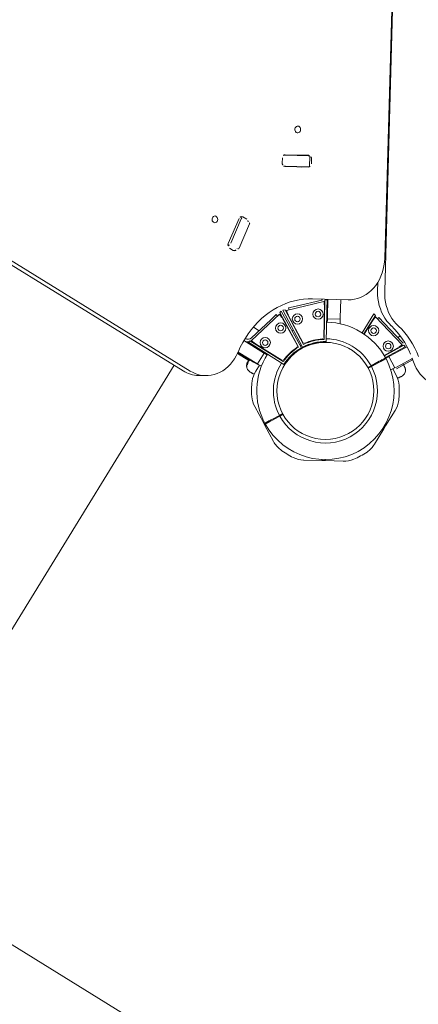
# Model space of a CAD drawing. Extents: x 5459245 to 5462690, y 5971016 to 5972523.
# Tile 55 of 136: x 5462443.643 to 5462444.112, y 5972213.861 to 5972215.018. Entities that reach past the tile are written whole.
import ezdxf

# ---------------------------------------------------------------- set-up
doc = ezdxf.new("R2010")
doc.units = 0
doc.layers.add('A_MAŁA ARCHITEKTURA', color=195, linetype='CONTINUOUS', lineweight=9)

# ---------------------------------------------------------------- blocks, each defined once
blk = doc.blocks.new('MEGA')
at = {"layer": 'A_MAŁA ARCHITEKTURA'}
for p, q in [((5462444.5612, 5972220.615), (5462444.5612, 5972216.3794)), ((5462445.2411, 5972218.6114), (5462445.2411, 5972217.8298)), ((5462445.2452, 5972218.6042), (5462445.2452, 5972217.8226)), ((5462445.4448, 5972217.677), (5462446.1457, 5972218.0817)), ((5462445.4778, 5972217.6972), (5462446.1548, 5972218.0881)), ((5462445.4281, 5972217.8676), (5462445.3961, 5972217.863)), ((5462445.3983, 5972217.8607), (5462445.4289, 5972217.8652)), ((5462445.4319, 5972217.8595), (5462445.4319, 5972217.8647)), ((5462445.5151, 5972217.8615), (5462445.5099, 5972217.8585)), ((5462445.519, 5972217.8617), (5462445.5201, 5972217.8598)), ((5462445.5341, 5972217.8366), (5462445.5202, 5972217.8606)), ((5462445.3923, 5972217.859), (5462445.3923, 5972217.8538)), ((5462445.3961, 5972217.8509), (5462445.3968, 5972217.851)), ((5462445.3983, 5972217.8495), (5462445.4289, 5972217.8539)), ((5462445.5089, 5972217.8534), (5462445.5078, 5972217.8553)), ((5462445.5081, 5972217.8536), (5462445.522, 5972217.8296)), ((5462445.5221, 5972217.8304), (5462445.5089, 5972217.8534)), ((5462445.5333, 5972217.8369), (5462445.5201, 5972217.8598)), ((5462444.6231, 5972217.8423), (5462444.8945, 5972217.8423)), ((5462444.8945, 5972217.8423), (5462445.2411, 5972217.8423)), ((5462445.5229, 5972217.829), (5462445.5221, 5972217.8304)), ((5462445.5234, 5972217.8291), (5462445.5338, 5972217.8351)), ((5462445.5271, 5972217.8287), (5462445.5323, 5972217.8317)), ((5462445.5333, 5972217.8369), (5462445.5342, 5972217.8354)), ((5462445.2458, 5972217.8118), (5462445.2499, 5972217.8046)), ((5462445.2918, 5972217.7862), (5462445.2918, 5972217.7704)), ((5462445.2937, 5972217.7864), (5462445.2931, 5972217.7863)), ((5462445.2932, 5972217.7647), (5462445.2932, 5972217.7863)), ((5462445.2937, 5972217.7864), (5462445.2937, 5972217.7607)), ((5462445.3086, 5972217.7877), (5462445.3086, 5972217.7607)), ((5462445.3094, 5972217.7329), (5462445.3097, 5972217.7821)), ((5462445.3097, 5972217.7821), (5462445.3121, 5972217.7814)), ((5462445.3116, 5972217.7877), (5462445.3116, 5972217.7874)), ((5462445.3121, 5972217.7814), (5462445.3119, 5972217.7353)), ((5462445.3133, 5972217.7798), (5462445.3125, 5972217.777)), ((5462445.3133, 5972217.7799), (5462445.3133, 5972217.78)), ((5462445.3133, 5972217.78), (5462445.357, 5972217.7683)), ((5462445.346, 5972217.7736), (5462445.316, 5972217.7816)), ((5462445.328, 5972217.7784), (5462445.328, 5972217.7864)), ((5462445.2846, 5972217.7693), (5462445.2846, 5972217.7689)), ((5462445.2846, 5972217.7693), (5462445.2848, 5972217.7693)), ((5462445.2848, 5972217.769), (5462445.2846, 5972217.7689)), ((5462445.2846, 5972217.7689), (5462445.2846, 5972217.7689)), ((5462445.2852, 5972217.7697), (5462445.2847, 5972217.7694)), ((5462445.2855, 5972217.7698), (5462445.2853, 5972217.7697)), ((5462445.2857, 5972217.7699), (5462445.2854, 5972217.7698)), ((5462445.2854, 5972217.7698), (5462445.2854, 5972217.7698)), ((5462445.286, 5972217.77), (5462445.2858, 5972217.77)), ((5462445.2859, 5972217.77), (5462445.2859, 5972217.7699)), ((5462445.286, 5972217.77), (5462445.286, 5972217.77)), ((5462445.2862, 5972217.77), (5462445.2869, 5972217.7702)), ((5462445.2865, 5972217.7698), (5462445.2862, 5972217.7696)), ((5462445.2864, 5972217.77), (5462445.2864, 5972217.7696)), ((5462445.2864, 5972217.77), (5462445.2864, 5972217.77)), ((5462445.2864, 5972217.77), (5462445.2865, 5972217.7699)), ((5462445.2864, 5972217.7696), (5462445.2864, 5972217.7696)), ((5462445.2865, 5972217.7696), (5462445.2864, 5972217.7696)), ((5462445.2881, 5972217.7705), (5462445.2865, 5972217.77)), ((5462445.2878, 5972217.7705), (5462445.2865, 5972217.7701)), ((5462445.2866, 5972217.77), (5462445.2883, 5972217.7705)), ((5462445.2867, 5972217.7697), (5462445.2867, 5972217.7693)), ((5462445.2876, 5972217.7705), (5462445.288, 5972217.7706)), ((5462445.2877, 5972217.7705), (5462445.2876, 5972217.7705)), ((5462445.2881, 5972217.7706), (5462445.2877, 5972217.7705)), ((5462445.2888, 5972217.7706), (5462445.2878, 5972217.7705)), ((5462445.2896, 5972217.7707), (5462445.2881, 5972217.7705)), ((5462445.2883, 5972217.7705), (5462445.2888, 5972217.7706)), ((5462445.2888, 5972217.7706), (5462445.2889, 5972217.7706)), ((5462445.2891, 5972217.7707), (5462445.2895, 5972217.7707)), ((5462445.2896, 5972217.7707), (5462445.2899, 5972217.7707)), ((5462445.2897, 5972217.7706), (5462445.2899, 5972217.7707)), ((5462445.2899, 5972217.7707), (5462445.2911, 5972217.7707)), ((5462445.2904, 5972217.7703), (5462445.2904, 5972217.7706)), ((5462445.2912, 5972217.7707), (5462445.2911, 5972217.7707)), ((5462445.2912, 5972217.7704), (5462445.2912, 5972217.7707)), ((5462445.3126, 5972217.7772), (5462445.3121, 5972217.7773)), ((5462445.3125, 5972217.774), (5462445.3124, 5972217.7374)), ((5462445.3588, 5972217.769), (5462445.3359, 5972217.7289)), ((5462445.3369, 5972217.7256), (5462445.3612, 5972217.7683)), ((5462445.346, 5972217.7736), (5462445.3546, 5972217.7713)), ((5462445.3546, 5972217.7713), (5462445.354, 5972217.7691)), ((5462445.3562, 5972217.7654), (5462445.357, 5972217.7683)), ((5462445.3563, 5972217.7655), (5462445.3569, 5972217.768)), ((5462445.3612, 5972217.7683), (5462445.3588, 5972217.769)), ((5462445.2811, 5972217.7631), (5462445.281, 5972217.7617)), ((5462445.281, 5972217.7615), (5462445.281, 5972217.7615)), ((5462445.2811, 5972217.7611), (5462445.2811, 5972217.7613)), ((5462445.2937, 5972217.7569), (5462445.2853, 5972217.7569)), ((5462445.2932, 5972217.7597), (5462445.2932, 5972217.7647)), ((5462445.2937, 5972217.7597), (5462445.2932, 5972217.7597)), ((5462445.2937, 5972217.7597), (5462445.2937, 5972217.7607)), ((5462445.3086, 5972217.7597), (5462445.2937, 5972217.7597)), ((5462445.2937, 5972217.7586), (5462445.2937, 5972217.7597)), ((5462445.2937, 5972217.7586), (5462445.2937, 5972217.7543)), ((5462445.3086, 5972217.7607), (5462445.3086, 5972217.7597)), ((5462445.3095, 5972217.7597), (5462445.3086, 5972217.7597)), ((5462445.3086, 5972217.7586), (5462445.3086, 5972217.7597)), ((5462445.3086, 5972217.7586), (5462445.3086, 5972217.7558)), ((5462445.3086, 5972217.7569), (5462445.3095, 5972217.7569)), ((5462445.3366, 5972217.7309), (5462445.3547, 5972217.7627)), ((5462445.3383, 5972217.7248), (5462445.3631, 5972217.7672)), ((5462445.3649, 5972217.7654), (5462445.3416, 5972217.7256)), ((5462445.3615, 5972217.7588), (5462445.3431, 5972217.7272)), ((5462445.3567, 5972217.7654), (5462445.3563, 5972217.7655)), ((5462445.3631, 5972217.7615), (5462445.3628, 5972217.7618)), ((5462445.365, 5972217.7634), (5462445.363, 5972217.7614)), ((5462445.3631, 5972217.7672), (5462445.3649, 5972217.7654)), ((5462445.3651, 5972217.7635), (5462445.3652, 5972217.7636)), ((5462445.3652, 5972217.7636), (5462445.3972, 5972217.7316)), ((5462445.3674, 5972217.7614), (5462445.369, 5972217.763)), ((5462445.369, 5972217.763), (5462445.3753, 5972217.7566)), ((5462445.3972, 5972217.7347), (5462445.3753, 5972217.7566)), ((5462445.3086, 5972217.7558), (5462445.3095, 5972217.7558)), ((5462445.3929, 5972217.7445), (5462445.4139, 5972217.7082)), ((5462445.2493, 5972217.7361), (5462445.2387, 5972217.7177)), ((5462445.3094, 5972217.7325), (5462445.3094, 5972217.7329)), ((5462445.3366, 5972217.7252), (5462445.3369, 5972217.7256)), ((5462445.338, 5972217.7244), (5462445.3383, 5972217.7248)), ((5462445.3385, 5972217.7284), (5462445.3399, 5972217.7276)), ((5462445.3584, 5972217.7047), (5462445.4008, 5972217.7295)), ((5462445.399, 5972217.7313), (5462445.3592, 5972217.708)), ((5462445.3608, 5972217.7095), (5462445.3924, 5972217.7279)), ((5462445.3837, 5972217.7183), (5462445.4019, 5972217.7289)), ((5462445.3905, 5972217.7234), (5462445.4014, 5972217.7297)), ((5462445.3951, 5972217.7295), (5462445.3972, 5972217.7316)), ((5462445.3951, 5972217.7295), (5462445.397, 5972217.7314)), ((5462445.3954, 5972217.7292), (5462445.3951, 5972217.7295)), ((5462445.4008, 5972217.7295), (5462445.399, 5972217.7313)), ((5462445.2367, 5972217.7142), (5462445.2261, 5972217.6958)), ((5462445.2367, 5972217.7142), (5462445.2387, 5972217.7177)), ((5462445.2375, 5972217.7138), (5462445.2367, 5972217.7142)), ((5462445.2375, 5972217.7138), (5462445.2377, 5972217.7136)), ((5462445.2387, 5972217.7177), (5462445.2395, 5972217.7172)), ((5462445.2395, 5972217.7172), (5462445.2397, 5972217.7171)), ((5462445.2459, 5972217.7106), (5462445.2553, 5972217.7052)), ((5462445.2558, 5972217.706), (5462445.2464, 5972217.7115)), ((5462445.381, 5972217.7168), (5462445.3785, 5972217.7154)), ((5462445.379, 5972217.7167), (5462445.3795, 5972217.7159)), ((5462445.382, 5972217.7174), (5462445.381, 5972217.7168)), ((5462445.382, 5972217.7174), (5462445.3837, 5972217.7183)), ((5462445.3894, 5972217.7044), (5462445.382, 5972217.7174)), ((5462445.3912, 5972217.7054), (5462445.4094, 5972217.7159)), ((5462445.2553, 5972217.7052), (5462445.2592, 5972217.703)), ((5462445.2597, 5972217.7038), (5462445.2558, 5972217.706)), ((5462445.358, 5972217.7044), (5462445.3584, 5972217.7047)), ((5462445.3884, 5972217.7038), (5462445.3848, 5972217.7017)), ((5462445.3894, 5972217.7044), (5462445.3884, 5972217.7038)), ((5462445.3912, 5972217.7054), (5462445.3894, 5972217.7044)), ((5462445.4406, 5972217.6842), (5462445.4497, 5972217.6894)), ((5462445.4076, 5972217.6711), (5462445.3892, 5972217.6711)), ((5462445.3893, 5972217.6741), (5462445.4157, 5972217.6739)), ((5462445.415, 5972217.6714), (5462445.3893, 5972217.6716)), ((5462445.4136, 5972217.6703), (5462445.4019, 5972217.6266)), ((5462445.4134, 5972217.6703), (5462445.4106, 5972217.6711)), ((5462445.4108, 5972217.671), (5462445.4109, 5972217.6715)), ((5462445.415, 5972217.6667), (5462445.4127, 5972217.658)), ((5462445.4128, 5972217.6673), (5462445.415, 5972217.6667)), ((5462445.4135, 5972217.6703), (5462445.4136, 5972217.6703)), ((5462445.4157, 5972217.6739), (5462445.415, 5972217.6714)), ((5462445.2261, 5972217.6542), (5462445.2367, 5972217.6358)), ((5462445.4047, 5972217.6281), (5462445.4127, 5972217.658)), ((5462445.2578, 5972217.6491), (5462445.2578, 5972217.6491)), ((5462445.2608, 5972217.6439), (5462445.2608, 5972217.644)), ((5462445.3575, 5972217.6462), (5462445.3614, 5972217.6439)), ((5462445.3619, 5972217.6448), (5462445.358, 5972217.647)), ((5462445.3614, 5972217.6439), (5462445.3708, 5972217.6385)), ((5462445.3713, 5972217.6394), (5462445.3619, 5972217.6448)), ((5462445.2367, 5972217.6358), (5462445.2375, 5972217.6362)), ((5462445.2387, 5972217.6323), (5462445.2367, 5972217.6358)), ((5462445.2375, 5972217.6362), (5462445.2377, 5972217.6364)), ((5462445.2395, 5972217.6328), (5462445.2387, 5972217.6323)), ((5462445.2387, 5972217.6323), (5462445.2493, 5972217.6139)), ((5462445.2395, 5972217.6328), (5462445.2397, 5972217.6329)), ((5462445.3745, 5972217.6197), (5462445.382, 5972217.6326)), ((5462445.381, 5972217.6332), (5462445.3786, 5972217.6346)), ((5462445.379, 5972217.6354), (5462445.4019, 5972217.6224)), ((5462445.38, 5972217.6349), (5462445.3795, 5972217.6341)), ((5462445.4026, 5972217.6248), (5462445.3802, 5972217.6376)), ((5462445.3804, 5972217.638), (5462445.3963, 5972217.6289)), ((5462445.381, 5972217.6332), (5462445.382, 5972217.6326)), ((5462445.382, 5972217.6326), (5462445.3824, 5972217.6335)), ((5462445.382, 5972217.6326), (5462445.3837, 5972217.6316)), ((5462445.3837, 5972217.6316), (5462445.4007, 5972217.6218)), ((5462445.4098, 5972217.6338), (5462445.4067, 5972217.6356)), ((5462445.3679, 5972217.6139), (5462445.372, 5972217.6211)), ((5462445.3735, 5972217.6203), (5462445.3698, 5972217.6224)), ((5462445.3735, 5972217.6203), (5462445.3745, 5972217.6197)), ((5462445.3762, 5972217.6187), (5462445.3745, 5972217.6197)), ((5462445.3745, 5972217.6176), (5462445.3933, 5972217.6067)), ((5462445.3762, 5972217.6187), (5462445.3932, 5972217.6089)), ((5462445.399, 5972217.6274), (5462445.4019, 5972217.6266)), ((5462445.399, 5972217.6269), (5462445.3991, 5972217.6273)), ((5462445.3991, 5972217.6273), (5462445.4017, 5972217.6266)), ((5462445.4007, 5972217.6218), (5462445.4015, 5972217.6213)), ((5462445.4015, 5972217.6213), (5462445.4031, 5972217.6204)), ((5462445.4019, 5972217.6224), (5462445.4026, 5972217.6248)), ((5462445.3699, 5972217.6078), (5462445.3697, 5972217.6079)), ((5462445.3699, 5972217.6078), (5462445.3712, 5972217.6072)), ((5462445.3944, 5972217.6082), (5462445.3918, 5972217.6048)), ((5462445.394, 5972217.6084), (5462445.3932, 5972217.6089)), ((5462445.394, 5972217.6084), (5462445.3951, 5972217.6078)), ((5462445.3066, 5972217.594), (5462445.3066, 5972217.5943)), ((5462445.3106, 5972217.594), (5462445.3106, 5972217.5943)), ((5462445.2853, 5972217.5931), (5462445.3066, 5972217.5931)), ((5462445.3066, 5972217.5931), (5462445.3066, 5972217.594)), ((5462445.3106, 5972217.5931), (5462445.3066, 5972217.5931)), ((5462445.3106, 5972217.594), (5462445.3106, 5972217.5931)), ((5462445.3106, 5972217.5931), (5462445.3319, 5972217.5931))]:
    blk.add_line(p, q, dxfattribs=at)
at = {"layer": 'A_MAŁA ARCHITEKTURA', "flags": 128}
for points in [[(5462445.4121, 5972217.8948), (5462445.411, 5972217.8944), (5462445.4099, 5972217.8938), (5462445.4091, 5972217.893), (5462445.4085, 5972217.892), (5462445.4083, 5972217.891), (5462445.4084, 5972217.89), (5462445.4088, 5972217.8891), (5462445.4095, 5972217.8884), (5462445.4104, 5972217.888), (5462445.4115, 5972217.8878), (5462445.4127, 5972217.888), (5462445.4138, 5972217.8884), (5462445.4147, 5972217.8891), (5462445.4154, 5972217.8901), (5462445.4158, 5972217.8911), (5462445.4159, 5972217.8921), (5462445.4157, 5972217.8931), (5462445.4151, 5972217.8939), (5462445.4142, 5972217.8945), (5462445.4132, 5972217.8948), (5462445.4121, 5972217.8948)], [(5462445.5532, 5972217.8671), (5462445.552, 5972217.8668), (5462445.551, 5972217.8662), (5462445.5502, 5972217.8653), (5462445.5496, 5972217.8644), (5462445.5493, 5972217.8633), (5462445.5494, 5972217.8623), (5462445.5498, 5972217.8614), (5462445.5506, 5972217.8607), (5462445.5515, 5972217.8603), (5462445.5526, 5972217.8601), (5462445.5537, 5972217.8603), (5462445.5548, 5972217.8607), (5462445.5558, 5972217.8615), (5462445.5565, 5972217.8624), (5462445.5569, 5972217.8634), (5462445.557, 5972217.8644), (5462445.5567, 5972217.8654), (5462445.5562, 5972217.8662), (5462445.5553, 5972217.8668), (5462445.5543, 5972217.8671), (5462445.5532, 5972217.8671)], [(5462445.3983, 5972217.8495), (5462445.3975, 5972217.8495), (5462445.3968, 5972217.8495)], [(5462445.4303, 5972217.8543), (5462445.4296, 5972217.8541), (5462445.4289, 5972217.8539)], [(5462445.2452, 5972217.8226), (5462445.2454, 5972217.8188), (5462445.2459, 5972217.8152), (5462445.2468, 5972217.8116), (5462445.2481, 5972217.8082), (5462445.2497, 5972217.805), (5462445.2516, 5972217.8019), (5462445.2539, 5972217.7991), (5462445.2564, 5972217.7965), (5462445.2592, 5972217.7941), (5462445.2623, 5972217.792), (5462445.2656, 5972217.7902), (5462445.2692, 5972217.7887), (5462445.2729, 5972217.7875), (5462445.2767, 5972217.7866), (5462445.2807, 5972217.786), (5462445.2848, 5972217.7858), (5462445.2889, 5972217.7859), (5462445.2931, 5972217.7863)], [(5462445.3929, 5972217.7445), (5462445.3901, 5972217.749), (5462445.387, 5972217.7534), (5462445.3835, 5972217.7575), (5462445.3798, 5972217.7614), (5462445.3758, 5972217.7651), (5462445.3716, 5972217.7685), (5462445.3671, 5972217.7717), (5462445.3624, 5972217.7746), (5462445.3574, 5972217.7773), (5462445.3523, 5972217.7796), (5462445.347, 5972217.7817), (5462445.3415, 5972217.7835), (5462445.3359, 5972217.7849), (5462445.3301, 5972217.7861), (5462445.3242, 5972217.7869), (5462445.3182, 5972217.7875), (5462445.3121, 5972217.7877), (5462445.306, 5972217.7876), (5462445.2999, 5972217.7872), (5462445.2937, 5972217.7864)], [(5462445.3121, 5972217.7803), (5462445.3126, 5972217.7799), (5462445.3132, 5972217.7796)], [(5462445.3498, 5972217.7444), (5462445.349, 5972217.7449), (5462445.3482, 5972217.7454)], [(5462445.3969, 5972217.7312), (5462445.3975, 5972217.7309), (5462445.398, 5972217.7307)], [(5462445.4002, 5972217.7301), (5462445.4003, 5972217.7301), (5462445.4013, 5972217.73)], [(5462445.2389, 5972217.7158), (5462445.2388, 5972217.7156), (5462445.2384, 5972217.7149)], [(5462445.4139, 5972217.7082), (5462445.4158, 5972217.7052), (5462445.4181, 5972217.7023), (5462445.4207, 5972217.6998), (5462445.4236, 5972217.6974), (5462445.4267, 5972217.6954), (5462445.43, 5972217.6936), (5462445.4336, 5972217.6921), (5462445.4373, 5972217.6909), (5462445.4412, 5972217.6901), (5462445.4452, 5972217.6896), (5462445.4493, 5972217.6894), (5462445.4534, 5972217.6896), (5462445.4576, 5972217.69), (5462445.4617, 5972217.6908), (5462445.4659, 5972217.692), (5462445.4699, 5972217.6934), (5462445.4739, 5972217.6952), (5462445.4778, 5972217.6972)], [(5462445.4142, 5972217.649), (5462445.4151, 5972217.6527), (5462445.4163, 5972217.6565), (5462445.4179, 5972217.6601), (5462445.4198, 5972217.6637), (5462445.422, 5972217.6672), (5462445.4245, 5972217.6705), (5462445.4273, 5972217.6737), (5462445.4303, 5972217.6766), (5462445.4335, 5972217.6794), (5462445.437, 5972217.6819), (5462445.4406, 5972217.6842)], [(5462445.4448, 5972217.677), (5462445.4411, 5972217.6747), (5462445.4377, 5972217.6722), (5462445.4344, 5972217.6694), (5462445.4314, 5972217.6665), (5462445.4286, 5972217.6633), (5462445.4261, 5972217.66), (5462445.4239, 5972217.6565), (5462445.422, 5972217.6529), (5462445.4205, 5972217.6493), (5462445.4192, 5972217.6455), (5462445.4184, 5972217.6418)], [(5462445.3783, 5972217.6342), (5462445.3784, 5972217.6344), (5462445.3788, 5972217.6351)], [(5462445.4015, 5972217.6267), (5462445.4015, 5972217.626), (5462445.4015, 5972217.6254)], [(5462445.386, 5972217.5584), (5462445.3846, 5972217.5611), (5462445.3832, 5972217.5645), (5462445.3822, 5972217.568), (5462445.3816, 5972217.5716), (5462445.3813, 5972217.5754), (5462445.3814, 5972217.5791), (5462445.3819, 5972217.5829), (5462445.3827, 5972217.5868), (5462445.3838, 5972217.5905), (5462445.3853, 5972217.5943), (5462445.3872, 5972217.5979), (5462445.3893, 5972217.6014), (5462445.3918, 5972217.6048)]]:
    blk.add_lwpolyline(points, dxfattribs=at)
at = {"layer": 'A_MAŁA ARCHITEKTURA'}
for centre, radius in [((5462445.3198, 5972217.765), 0.00603), ((5462445.3198, 5972217.765), 0.00324), ((5462445.3439, 5972217.7585), 0.00603), ((5462445.3439, 5972217.7585), 0.00324), ((5462445.3633, 5972217.7473), 0.00603), ((5462445.3633, 5972217.7473), 0.00324), ((5462445.3809, 5972217.7297), 0.00603), ((5462445.3809, 5972217.7297), 0.00324), ((5462445.3086, 5972217.675), 0.057), ((5462445.3986, 5972217.6638), 0.00603), ((5462445.3986, 5972217.6638), 0.00324), ((5462445.3921, 5972217.6397), 0.00603), ((5462445.3921, 5972217.6397), 0.00324)]:
    blk.add_circle(centre, radius, dxfattribs=at)
for centre, radius, start, end in [((5462445.3966, 5972217.8587), 0.00435, 96.7252, 175.8357), ((5462445.3971, 5972217.8663), 0.00572, 232.864, 282.3176), ((5462445.4288, 5972217.8646), 0.00311, 2.3331, 103.4118), ((5462445.4287, 5972217.8692), 0.00409, 273.7214, 313.1477), ((5462445.5172, 5972217.8584), 0.0037, 35.7193, 124.7563), ((5462445.3954, 5972217.8539), 0.00311, 182.3331, 283.4118), ((5462445.4279, 5972217.8597), 0.00401, 306.2432, 357.6237), ((5462445.5115, 5972217.8551), 0.0037, 115.2437, 204.2807), ((5462445.5274, 5972217.8423), 0.00291, 355.95, 29.57), ((5462445.2768, 5972217.8295), 0.0358, 179.6059, 209.7798), ((5462445.5203, 5972217.8383), 0.00291, 210.43, 244.05), ((5462445.525, 5972217.8318), 0.0037, 215.7193, 304.7563), ((5462445.5307, 5972217.8351), 0.0037, 295.2437, 24.2807), ((5462445.3176, 5972217.7874), 0.00897, 180, 217.9692), ((5462445.3176, 5972217.7874), 0.00598, 180, 255), ((5462445.2853, 5972217.727), 0.0299, 90, 114.1453), ((5462445.3111, 5972217.7627), 0.00299, 213.5573, 238.8317), ((5462445.3086, 5972217.675), 0.0807, 89.3463, 149.6459), ((5462445.2752, 5972217.7212), 0.0299, 125.8547, 150), ((5462445.3086, 5972217.675), 0.0869, 114.1453, 125.8547), ((5462445.3086, 5972217.675), 0.0612, 89.2338, 149.5338), ((5462445.3086, 5972217.675), 0.058, 60.7927, 89.2073), ((5462445.3086, 5972217.675), 0.0604, 63.1352, 86.8648), ((5462445.3138, 5972217.7374), 0.00149, 179.7, 265.1947), ((5462445.3086, 5972217.675), 0.0611, 64.8053, 85.1947), ((5462445.4015, 5972217.739), 0.00598, 225, 249.1279), ((5462445.3086, 5972217.675), 0.0575, 75, 89.2016), ((5462445.3086, 5972217.675), 0.0575, 60.796, 75), ((5462445.3353, 5972217.7317), 0.00149, 244.8053, 330.3), ((5462445.3086, 5972217.675), 0.0575, 30.7954, 59.2034), ((5462445.3086, 5972217.675), 0.058, 30.7927, 59.2073), ((5462445.3086, 5972217.675), 0.0604, 33.1352, 56.8648), ((5462445.3444, 5972217.7264), 0.00149, 149.7, 235.1947), ((5462445.3086, 5972217.675), 0.0611, 34.8053, 55.1947), ((5462445.3086, 5972217.675), 0.0807, 150.3545, 240), ((5462445.36, 5972217.7107), 0.00149, 214.8053, 300.3), ((5462445.3086, 5972217.675), 0.0807, 330.3545, 30.6537), ((5462445.3086, 5972217.675), 0.0612, 150.4662, 329.5338), ((5462445.3086, 5972217.675), 0.0612, 330.4662, 30.7662), ((5462445.2519, 5972217.6808), 0.0299, 150, 174.1453), ((5462445.3086, 5972217.675), 0.0869, 174.1453, 185.8547), ((5462445.2519, 5972217.6692), 0.0299, 185.8547, 210), ((5462445.3262, 5972217.6666), 0.0897, 322.869, 348.6474), ((5462445.33, 5972217.6596), 0.0902, 321.2359, 348.6139), ((5462445.3086, 5972217.675), 0.0807, 240, 329.6459), ((5462445.4104, 5972217.6266), 0.00897, 202.0308, 218.6514), ((5462445.4104, 5972217.6266), 0.00598, 165, 206.6796), ((5462445.2752, 5972217.6288), 0.0299, 210, 234.1453), ((5462445.342, 5972217.6288), 0.0299, 305.8547, 330), ((5462445.3086, 5972217.675), 0.0869, 234.1453, 245.8547), ((5462445.2853, 5972217.623), 0.0299, 245.8547, 270), ((5462445.3319, 5972217.623), 0.0299, 270, 294.1453), ((5462445.3086, 5972217.675), 0.0869, 294.1453, 305.8547)]:
    blk.add_arc(centre, radius, start, end, dxfattribs=at)
blk.add_ellipse((5462445.3121, 5972217.7624), major_axis=(0.00399, 0), ratio=0.666667, start_param=3.646953, end_param=4.020582, dxfattribs=at)
for points, knots in [([(5462445.3125, 5972217.774), (5462445.3126, 5972217.7745), (5462445.3127, 5972217.7754), (5462445.3128, 5972217.7768), (5462445.313, 5972217.7783), (5462445.3132, 5972217.7794), (5462445.3132, 5972217.7796), (5462445.3133, 5972217.7797)], [0, 0, 0, 0, 0.186503, 0.349637, 0.604981, 0.892861, 1, 1, 1, 1]), ([(5462445.2846, 5972217.7689), (5462445.2845, 5972217.7689), (5462445.2837, 5972217.7684), (5462445.2826, 5972217.7672), (5462445.2815, 5972217.7652), (5462445.2813, 5972217.7637), (5462445.2811, 5972217.763)], [0, 0, 0, 0, 0.0607813, 0.3739377, 0.6870192, 1, 1, 1, 1]), ([(5462445.2846, 5972217.7693), (5462445.2846, 5972217.7693), (5462445.2846, 5972217.7693), (5462445.2846, 5972217.7693), (5462445.2846, 5972217.7693), (5462445.2847, 5972217.7693), (5462445.2847, 5972217.7694), (5462445.2847, 5972217.7694), (5462445.2847, 5972217.7694)], [0, 0, 0, 0, 0.17159, 0.342859, 0.522369, 0.727942, 0.966288, 1, 1, 1, 1]), ([(5462445.2862, 5972217.77), (5462445.286, 5972217.7699), (5462445.2857, 5972217.7698), (5462445.2853, 5972217.7696), (5462445.285, 5972217.7694), (5462445.2848, 5972217.7693), (5462445.2848, 5972217.7693), (5462445.2848, 5972217.7693)], [0, 0, 0, 0, 0.243181, 0.486372, 0.725711, 0.937669, 1, 1, 1, 1]), ([(5462445.2862, 5972217.7696), (5462445.286, 5972217.7696), (5462445.2857, 5972217.7694), (5462445.2853, 5972217.7692), (5462445.285, 5972217.769), (5462445.2848, 5972217.769), (5462445.2848, 5972217.769), (5462445.2848, 5972217.769)], [0, 0, 0, 0, 0.246109, 0.492238, 0.733778, 0.944472, 1, 1, 1, 1]), ([(5462445.2852, 5972217.7697), (5462445.2852, 5972217.7697), (5462445.2853, 5972217.7697), (5462445.2853, 5972217.7697), (5462445.2853, 5972217.7697), (5462445.2853, 5972217.7697), (5462445.2853, 5972217.7697), (5462445.2853, 5972217.7697)], [0, 0, 0, 0, 0.2530658, 0.5066495, 0.7430587, 0.9508475, 1, 1, 1, 1]), ([(5462445.2861, 5972217.77), (5462445.2861, 5972217.77), (5462445.2859, 5972217.7699), (5462445.2857, 5972217.7698), (5462445.2856, 5972217.7698), (5462445.2855, 5972217.7698), (5462445.2855, 5972217.7698), (5462445.2855, 5972217.7698)], [0, 0, 0, 0, 0.241877, 0.48396, 0.717954, 0.930086, 1, 1, 1, 1]), ([(5462445.2858, 5972217.77), (5462445.2858, 5972217.77), (5462445.2857, 5972217.7699), (5462445.2857, 5972217.7699), (5462445.2857, 5972217.7699), (5462445.2857, 5972217.7699), (5462445.2857, 5972217.7699), (5462445.2857, 5972217.7699)], [0, 0, 0, 0, 0.237502, 0.475171, 0.706048, 0.918379, 1, 1, 1, 1]), ([(5462445.2861, 5972217.77), (5462445.2861, 5972217.77), (5462445.2861, 5972217.77), (5462445.286, 5972217.77), (5462445.286, 5972217.77), (5462445.286, 5972217.77), (5462445.286, 5972217.77), (5462445.286, 5972217.77)], [0, 0, 0, 0, 0.2502332, 0.5007618, 0.7415417, 0.9634515, 1, 1, 1, 1]), ([(5462445.2864, 5972217.77), (5462445.2864, 5972217.77), (5462445.2864, 5972217.77), (5462445.2864, 5972217.77), (5462445.2864, 5972217.77), (5462445.2865, 5972217.77), (5462445.2865, 5972217.77)], [0, 0, 0, 0, 0.237177, 0.484231, 0.750802, 1, 1, 1, 1]), ([(5462445.2866, 5972217.77), (5462445.2866, 5972217.77), (5462445.2866, 5972217.77), (5462445.2865, 5972217.77), (5462445.2865, 5972217.7699), (5462445.2865, 5972217.7699), (5462445.2865, 5972217.7699), (5462445.2865, 5972217.7699)], [0, 0, 0, 0, 0.240862, 0.482183, 0.709917, 0.917842, 1, 1, 1, 1]), ([(5462445.2866, 5972217.7696), (5462445.2866, 5972217.7696), (5462445.2866, 5972217.7696), (5462445.2865, 5972217.7696), (5462445.2865, 5972217.7696), (5462445.2865, 5972217.7696), (5462445.2865, 5972217.7696), (5462445.2865, 5972217.7696)], [0, 0, 0, 0, 0.243292, 0.487115, 0.715265, 0.921392, 1, 1, 1, 1]), ([(5462445.2898, 5972217.7705), (5462445.2896, 5972217.7705), (5462445.2893, 5972217.7704), (5462445.2887, 5972217.7702), (5462445.2881, 5972217.77), (5462445.2875, 5972217.7698), (5462445.287, 5972217.7697), (5462445.2868, 5972217.7696), (5462445.2867, 5972217.7697), (5462445.2868, 5972217.7698), (5462445.287, 5972217.77), (5462445.2875, 5972217.7703), (5462445.288, 5972217.7704), (5462445.2884, 5972217.7705), (5462445.2885, 5972217.7705)], [0, 0, 0, 0, 0.0862331, 0.1724473, 0.2598084, 0.3488847, 0.4356165, 0.516862, 0.5955464, 0.677814, 0.7676248, 0.863283, 0.9573759, 1, 1, 1, 1]), ([(5462445.2904, 5972217.7703), (5462445.2904, 5972217.7703), (5462445.2904, 5972217.7703), (5462445.2902, 5972217.7703), (5462445.2898, 5972217.7702), (5462445.2892, 5972217.77), (5462445.2886, 5972217.7698), (5462445.288, 5972217.7696), (5462445.2874, 5972217.7694), (5462445.287, 5972217.7693), (5462445.2867, 5972217.7692), (5462445.2867, 5972217.7693), (5462445.2867, 5972217.7693)], [0, 0, 0, 0, 0.058789, 0.169058, 0.27728, 0.382957, 0.48942, 0.599347, 0.710611, 0.816625, 0.914505, 1, 1, 1, 1]), ([(5462445.2894, 5972217.7705), (5462445.2893, 5972217.7705), (5462445.2892, 5972217.7705), (5462445.289, 5972217.7704), (5462445.2887, 5972217.7703), (5462445.2884, 5972217.7703), (5462445.2882, 5972217.7702), (5462445.288, 5972217.7701), (5462445.2878, 5972217.7701), (5462445.2876, 5972217.7701), (5462445.2875, 5972217.7701), (5462445.2876, 5972217.7701), (5462445.2877, 5972217.7702), (5462445.2879, 5972217.7703), (5462445.2881, 5972217.7703), (5462445.2883, 5972217.7704), (5462445.2886, 5972217.7705), (5462445.2888, 5972217.7705), (5462445.2888, 5972217.7705)], [0, 0, 0, 0, 0.062543, 0.125171, 0.186905, 0.250427, 0.314015, 0.375756, 0.438434, 0.50057, 0.562617, 0.624964, 0.686997, 0.749585, 0.811766, 0.874774, 0.93795, 1, 1, 1, 1]), ([(5462445.288, 5972217.7706), (5462445.288, 5972217.7706), (5462445.2882, 5972217.7706), (5462445.2884, 5972217.7706), (5462445.2886, 5972217.7706), (5462445.2887, 5972217.7706), (5462445.2888, 5972217.7706), (5462445.2888, 5972217.7706)], [0, 0, 0, 0, 0.21591, 0.43189, 0.646327, 0.859945, 1, 1, 1, 1]), ([(5462445.2891, 5972217.7707), (5462445.289, 5972217.7707), (5462445.2888, 5972217.7707), (5462445.2884, 5972217.7706), (5462445.2882, 5972217.7706), (5462445.2881, 5972217.7706)], [0, 0, 0, 0, 0.41442, 0.82892, 1, 1, 1, 1]), ([(5462445.2885, 5972217.7705), (5462445.2887, 5972217.7705), (5462445.2891, 5972217.7706), (5462445.2896, 5972217.7706), (5462445.2901, 5972217.7707), (5462445.2902, 5972217.7707), (5462445.2903, 5972217.7707)], [0, 0, 0, 0, 0.246358, 0.49267, 0.741252, 1, 1, 1, 1]), ([(5462445.2889, 5972217.7706), (5462445.2889, 5972217.7706), (5462445.2889, 5972217.7706), (5462445.2888, 5972217.7706), (5462445.2888, 5972217.7706), (5462445.2888, 5972217.7706), (5462445.2888, 5972217.7706), (5462445.2888, 5972217.7706)], [0, 0, 0, 0, 0.149864, 0.381655, 0.613587, 0.845863, 1, 1, 1, 1]), ([(5462445.2904, 5972217.7706), (5462445.2904, 5972217.7706), (5462445.2904, 5972217.7706), (5462445.2903, 5972217.7706), (5462445.29, 5972217.7706), (5462445.2898, 5972217.7705), (5462445.2898, 5972217.7705)], [0, 0, 0, 0, 0.025458, 0.450632, 0.874358, 1, 1, 1, 1]), ([(5462445.2932, 5972217.7702), (5462445.2924, 5972217.7702), (5462445.291, 5972217.7702), (5462445.29, 5972217.7701), (5462445.2896, 5972217.7701)], [0, 0, 0, 0, 0.568494, 1, 1, 1, 1]), ([(5462445.2932, 5972217.7704), (5462445.2927, 5972217.7704), (5462445.2914, 5972217.7704), (5462445.2908, 5972217.7704), (5462445.2904, 5972217.7704)], [0, 0, 0, 0, 0.363258, 1, 1, 1, 1]), ([(5462445.357, 5972217.7683), (5462445.357, 5972217.7683), (5462445.357, 5972217.7682), (5462445.3568, 5972217.7676), (5462445.3564, 5972217.7666), (5462445.3558, 5972217.7652), (5462445.3552, 5972217.7638), (5462445.3549, 5972217.7631), (5462445.3547, 5972217.7627)], [0, 0, 0, 0, 0.158587, 0.295996, 0.506539, 0.740464, 0.867118, 1, 1, 1, 1]), ([(5462445.2811, 5972217.7611), (5462445.2811, 5972217.7611), (5462445.2811, 5972217.7612), (5462445.2811, 5972217.7613), (5462445.2811, 5972217.7614)], [0, 0, 0, 0, 0.166252, 1, 1, 1, 1]), ([(5462445.2811, 5972217.7612), (5462445.2811, 5972217.7611), (5462445.2811, 5972217.7611), (5462445.2812, 5972217.7607), (5462445.2813, 5972217.7598), (5462445.2813, 5972217.7586), (5462445.2813, 5972217.7575), (5462445.2812, 5972217.7568), (5462445.2812, 5972217.7564)], [0, 0, 0, 0, 0.141319, 0.283291, 0.526005, 0.719168, 0.86472, 1, 1, 1, 1]), ([(5462445.3615, 5972217.7588), (5462445.3618, 5972217.7592), (5462445.3623, 5972217.7599), (5462445.3632, 5972217.7611), (5462445.3641, 5972217.7623), (5462445.3647, 5972217.7631), (5462445.3649, 5972217.7633), (5462445.365, 5972217.7634)], [0, 0, 0, 0, 0.1865033, 0.3496371, 0.6049814, 0.8928613, 1, 1, 1, 1]), ([(5462445.3972, 5972217.7316), (5462445.3971, 5972217.7316), (5462445.3971, 5972217.7315), (5462445.3967, 5972217.7311), (5462445.3958, 5972217.7304), (5462445.3946, 5972217.7295), (5462445.3934, 5972217.7286), (5462445.3927, 5972217.7282), (5462445.3924, 5972217.7279)], [0, 0, 0, 0, 0.158587, 0.295996, 0.506539, 0.740464, 0.867118, 1, 1, 1, 1]), ([(5462445.2384, 5972217.7149), (5462445.2385, 5972217.7149), (5462445.2386, 5972217.7148), (5462445.2396, 5972217.7143), (5462445.2408, 5972217.7136), (5462445.2417, 5972217.7131), (5462445.2419, 5972217.7129)], [0, 0, 0, 0, 0.294109, 0.589346, 0.883644, 1, 1, 1, 1]), ([(5462445.2424, 5972217.7138), (5462445.2417, 5972217.7142), (5462445.2401, 5972217.7151), (5462445.2392, 5972217.7156), (5462445.2389, 5972217.7158), (5462445.239, 5972217.7158), (5462445.239, 5972217.7158)], [0, 0, 0, 0, 0.368214, 0.743956, 0.961795, 1, 1, 1, 1]), ([(5462445.2419, 5972217.7129), (5462445.2421, 5972217.7128), (5462445.2426, 5972217.7125), (5462445.2438, 5972217.7118), (5462445.2449, 5972217.7112), (5462445.2457, 5972217.7108), (5462445.2459, 5972217.7106)], [0, 0, 0, 0, 0.283583, 0.567165, 0.850751, 1, 1, 1, 1]), ([(5462445.2464, 5972217.7115), (5462445.2459, 5972217.7117), (5462445.245, 5972217.7123), (5462445.2437, 5972217.7131), (5462445.2428, 5972217.7135), (5462445.2425, 5972217.7137), (5462445.2424, 5972217.7138)], [0, 0, 0, 0, 0.283593, 0.567187, 0.850777, 1, 1, 1, 1]), ([(5462445.4076, 5972217.6711), (5462445.4081, 5972217.671), (5462445.409, 5972217.6709), (5462445.4105, 5972217.6708), (5462445.412, 5972217.6706), (5462445.413, 5972217.6704), (5462445.4133, 5972217.6704), (5462445.4133, 5972217.6703)], [0, 0, 0, 0, 0.186503, 0.349637, 0.604981, 0.892861, 1, 1, 1, 1]), ([(5462445.3708, 5972217.6385), (5462445.3713, 5972217.6382), (5462445.3722, 5972217.6377), (5462445.3735, 5972217.6369), (5462445.3744, 5972217.6365), (5462445.3747, 5972217.6363), (5462445.3748, 5972217.6362)], [0, 0, 0, 0, 0.283593, 0.567187, 0.850777, 1, 1, 1, 1]), ([(5462445.3753, 5972217.6371), (5462445.3751, 5972217.6372), (5462445.3746, 5972217.6375), (5462445.3734, 5972217.6381), (5462445.3723, 5972217.6388), (5462445.3715, 5972217.6392), (5462445.3713, 5972217.6394)], [0, 0, 0, 0, 0.283583, 0.567165, 0.850751, 1, 1, 1, 1]), ([(5462445.3748, 5972217.6362), (5462445.3755, 5972217.6358), (5462445.3771, 5972217.6349), (5462445.378, 5972217.6344), (5462445.3783, 5972217.6342), (5462445.3782, 5972217.6342), (5462445.3782, 5972217.6342)], [0, 0, 0, 0, 0.368214, 0.743956, 0.961795, 1, 1, 1, 1]), ([(5462445.3788, 5972217.6351), (5462445.3787, 5972217.6351), (5462445.3786, 5972217.6352), (5462445.3776, 5972217.6357), (5462445.3764, 5972217.6364), (5462445.3755, 5972217.6369), (5462445.3753, 5972217.6371)], [0, 0, 0, 0, 0.294109, 0.589346, 0.883644, 1, 1, 1, 1]), ([(5462445.4019, 5972217.6266), (5462445.4019, 5972217.6266), (5462445.4018, 5972217.6266), (5462445.4013, 5972217.6268), (5462445.4002, 5972217.6272), (5462445.3988, 5972217.6278), (5462445.3974, 5972217.6284), (5462445.3967, 5972217.6287), (5462445.3963, 5972217.6289)], [0, 0, 0, 0, 0.158587, 0.295996, 0.506539, 0.740464, 0.867118, 1, 1, 1, 1]), ([(5462445.3654, 5972217.6105), (5462445.3657, 5972217.6103), (5462445.3665, 5972217.61), (5462445.3676, 5972217.6094), (5462445.3686, 5972217.6087), (5462445.3693, 5972217.6082), (5462445.3697, 5972217.6079), (5462445.3698, 5972217.6079), (5462445.3698, 5972217.6079)], [0, 0, 0, 0, 0.147184, 0.335186, 0.52483, 0.717048, 0.910964, 1, 1, 1, 1]), ([(5462445.3697, 5972217.6079), (5462445.3697, 5972217.6079), (5462445.3697, 5972217.6079), (5462445.3697, 5972217.6079), (5462445.3697, 5972217.6079)], [0, 0, 0, 0, 0.107576, 1, 1, 1, 1]), ([(5462445.3711, 5972217.6072), (5462445.3718, 5972217.6069), (5462445.3732, 5972217.6064), (5462445.3754, 5972217.6064), (5462445.3776, 5972217.6069), (5462445.3789, 5972217.6078), (5462445.3795, 5972217.6082)], [0, 0, 0, 0, 0.249942, 0.499965, 0.750054, 1, 1, 1, 1]), ([(5462445.3795, 5972217.6082), (5462445.3797, 5972217.6084), (5462445.3801, 5972217.6088), (5462445.381, 5972217.6099), (5462445.3819, 5972217.6113), (5462445.3825, 5972217.6123), (5462445.3828, 5972217.6128)], [0, 0, 0, 0, 0.28225, 0.555737, 0.818942, 1, 1, 1, 1]), ([(5462445.3795, 5972217.6082), (5462445.3799, 5972217.6085), (5462445.3806, 5972217.6092), (5462445.3813, 5972217.6102), (5462445.3816, 5972217.6107)], [0, 0, 0, 0, 0.511239, 1, 1, 1, 1]), ([(5462445.3816, 5972217.6107), (5462445.3818, 5972217.611), (5462445.3821, 5972217.6116), (5462445.3829, 5972217.6129), (5462445.3835, 5972217.614), (5462445.3837, 5972217.6144)], [0, 0, 0, 0, 0.398328, 0.796038, 1, 1, 1, 1])]:
    blk.add_open_spline(points, degree=3, knots=knots, dxfattribs=at)

msp = doc.modelspace()

# ---------------------------------------------------------------- block references
at = {"layer": 'A_MAŁA ARCHITEKTURA', "color": 6, "rotation": 58.39971502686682}
msp.add_blockref('MEGA', (7686859.5945, -1809666.1669), dxfattribs=at)

doc.saveas('drawing.dxf')
